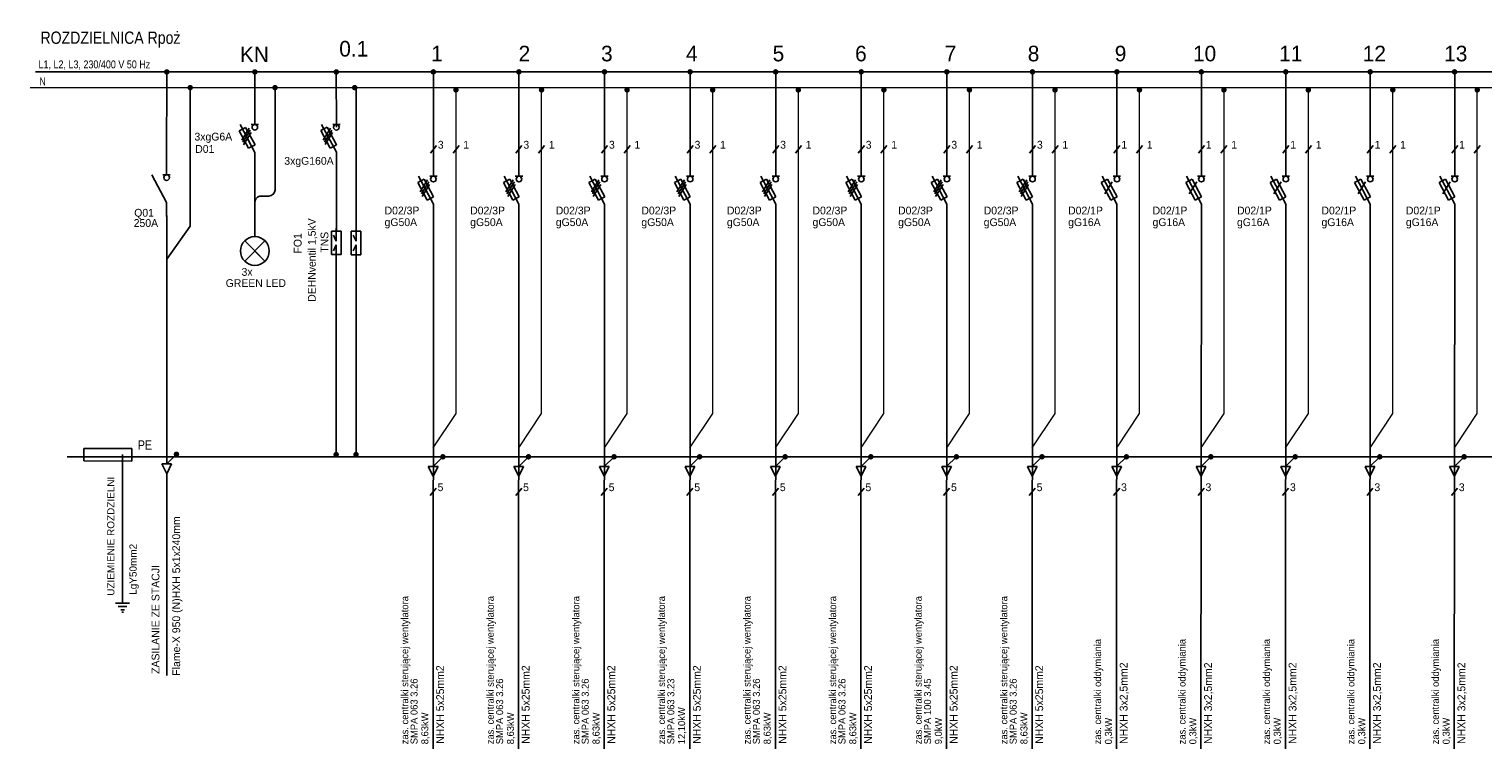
# Model space of a CAD drawing. Header units: millimetres. Extents: x 1098 to 2942, y 1518 to 1749.
# Tile 1 of 4: x 1098 to 1564, y 1518 to 1749. Entities that reach past the tile are written whole.
import ezdxf

# ---------------------------------------------------------------- set-up
doc = ezdxf.new("R2010")
doc.units = ezdxf.units.MM
doc.linetypes.add('DASHED', pattern=[20, 10, -10])
for name, color, linetype in [('_EEP_schemat', 7, 'Continuous'), ('_EEP_symbole', 106, 'Continuous'), ('INST_SILOWE', 7, 'Continuous'), ('WYŁ-GN', 106, 'Continuous')]:
    doc.layers.add(name, color=color, linetype=linetype)
doc.layers.add('IE-schemat cien', color=7, linetype='Continuous', lineweight=9)
doc.styles.add('Arial Narrow', font='ARIALN.TTF')
doc.styles.get("Standard").update_dxf_attribs({"font": 'ARIAL.TTF'})
doc.styles.add('SYSTEM', font='TXT')

# ---------------------------------------------------------------- blocks, each defined once
blk = doc.blocks.new('A-86')
at = {"layer": '_EEP_symbole', "color": 114, "linetype": 'Continuous'}
for p, q in [((0, 0), (0, -3.75)), ((0, -11.25), (-4.000007, -3.75)), ((-1, -3.75), (1, -3.75)), ((-4.212776, -5.413453), (-3.356392, -4.956788)), ((-4.212776, -5.413453), (-1.679809, -10.162659)), ((-2.5, -4.5), (-3.356453, -4.956788)), ((-1.25, -5.25), (-3.250007, -8.5)), ((-2.5, -4.5), (0.032837, -9.249268)), ((-1.679809, -10.162659), (-0.823486, -9.705872)), ((0.032959, -9.249146), (-0.823486, -9.705872)), ((0, -15), (0, -11.25))]:
    blk.add_line(p, q, dxfattribs=at)
blk.add_circle((0, -4.5), 0.75, dxfattribs=at)
blk = doc.blocks.new('A-107')
at = {"layer": 'INST_SILOWE', "color": 114, "linetype": 'Continuous'}
for p, q in [((85.427216, 159.068512), (87.927216, 159.068512)), ((86.677216, 156.568512), (85.427216, 159.068512)), ((87.927216, 159.068512), (86.677216, 156.568512))]:
    blk.add_line(p, q, dxfattribs=at)
blk = doc.blocks.new('A-106')
at = {"layer": 'INST_SILOWE', "color": 117, "const_width": 0.7}
blk.add_lwpolyline([(88.827216, 161.568512, 1), (89.527216, 161.568512, 1)], format="xyb", close=True, dxfattribs=at)
blk = doc.blocks.new('A-111')
at = {"layer": 'INST_SILOWE', "color": 117, "const_width": 0.7}
blk.add_lwpolyline([(-0.35, 0, 1), (0.35, 0, 1)], format="xyb", close=True, dxfattribs=at)
blk = doc.blocks.new('*U11')
at = {"layer": '_EEP_symbole', "color": 114, "linetype": 'Continuous'}
for p, q in [((0, 0), (0, -3.75)), ((0, -11.25), (-4.000007, -3.75)), ((-1, -3.75), (1, -3.75)), ((-4.212776, -5.413453), (-3.356392, -4.956788)), ((-4.212776, -5.413453), (-1.679809, -10.162659)), ((-1.563049, -4.728272), (-3.563057, -7.978272)), ((-2.5, -4.5), (-3.356453, -4.956788)), ((-1.25, -5.25), (-3.250007, -8.5)), ((-1.041321, -5.928284), (-3.041321, -9.178284)), ((-2.5, -4.5), (0.032837, -9.249268)), ((-1.679809, -10.162659), (-0.823486, -9.705872)), ((0.032959, -9.249146), (-0.823486, -9.705872)), ((0, -15), (0, -11.25))]:
    blk.add_line(p, q, dxfattribs=at)
blk.add_circle((0, -4.5), 0.75, dxfattribs=at)
blk = doc.blocks.new('*U6')
at = {"layer": '_EEP_symbole', "color": 114, "linetype": 'Continuous'}
for p, q in [((0, 0), (0, -3.75)), ((0, -11.25), (-4.000007, -3.75)), ((-1, -3.75), (1, -3.75)), ((-4.212776, -5.413453), (-3.356392, -4.956788)), ((-4.212776, -5.413453), (-1.679809, -10.162659)), ((-1.563049, -4.728272), (-3.563057, -7.978272)), ((-2.5, -4.5), (-3.356453, -4.956788)), ((-1.25, -5.25), (-3.250007, -8.5)), ((-1.041321, -5.928284), (-3.041321, -9.178284)), ((-2.5, -4.5), (0.032837, -9.249268)), ((-1.679809, -10.162659), (-0.823486, -9.705872)), ((0.032959, -9.249146), (-0.823486, -9.705872)), ((0, -15), (0, -11.25))]:
    blk.add_line(p, q, dxfattribs=at)
blk.add_circle((0, -4.5), 0.75, dxfattribs=at)
blk = doc.blocks.new('*U7')
at = {"layer": '_EEP_symbole', "color": 114, "linetype": 'Continuous'}
for p, q in [((0, 0), (0, -3.75)), ((0, -11.25), (-4.000007, -3.75)), ((-1, -3.75), (1, -3.75)), ((0, -15), (0, -11.25))]:
    blk.add_line(p, q, dxfattribs=at)
blk.add_circle((0, -4.5), 0.75, dxfattribs=at)
blk = doc.blocks.new('A-110')
at = {"layer": 'INST_SILOWE', "color": 117, "const_width": 0.7}
blk.add_lwpolyline([(47.137312, 161.4935, 1), (47.837312, 161.4935, 1)], format="xyb", close=True, dxfattribs=at)
blk = doc.blocks.new('A-109')
at = {"layer": 'INST_SILOWE', "color": 114, "linetype": 'Continuous'}
for p, q in [((43.612373, 159.068512), (46.112373, 159.068512)), ((44.862373, 156.568512), (43.612373, 159.068512)), ((46.112373, 159.068512), (44.862373, 156.568512))]:
    blk.add_line(p, q, dxfattribs=at)
blk = doc.blocks.new('A$C40013934')
at = {"layer": '_EEP_symbole'}
blk.add_line((0.01, -3.12), (3.13, 0), dxfattribs=at)
blk.add_line((0.01, -3.12), (3.13, 0), dxfattribs=at)
at = {"layer": '_EEP_symbole', "linetype": 'Continuous'}
for p, q in [((-1.55, -3.12), (1.57, -3.12)), ((0.01, -6.25), (-1.55, -3.12)), ((1.57, -3.12), (0.01, -6.25))]:
    blk.add_line(p, q, dxfattribs=at)
at = {"layer": '_EEP_symbole', "color": 7, "xscale": 1.25, "yscale": 1.25, "zscale": 1.25}
blk.add_blockref('A-110', (-56.23, -201.87), dxfattribs=at)
at = {"layer": '_EEP_symbole', "xscale": 1.25, "yscale": 1.25, "zscale": 1.25}
blk.add_blockref('A-109', (-56.07, -201.96), dxfattribs=at)

msp = doc.modelspace()

# ---------------------------------------------------------------- linework, layer by layer
for p, q in [((1228.93, 1711.83), (1227, 1709.44)), ((1236.17, 1711.83), (1234.25, 1709.44)), ((1256.35, 1711.83), (1254.42, 1709.44)), ((1263.59, 1711.83), (1261.67, 1709.44)), ((1283.77, 1711.83), (1281.84, 1709.44)), ((1291.01, 1711.83), (1289.08, 1709.44)), ((1311.18, 1711.83), (1309.26, 1709.44)), ((1318.43, 1711.83), (1316.5, 1709.44)), ((1338.6, 1711.83), (1336.67, 1709.44)), ((1345.84, 1711.83), (1343.92, 1709.44)), ((1366.02, 1711.83), (1364.09, 1709.44)), ((1373.26, 1711.83), (1371.34, 1709.44)), ((1393.43, 1711.83), (1391.51, 1709.44)), ((1400.68, 1711.83), (1398.75, 1709.44)), ((1420.85, 1711.83), (1418.93, 1709.44)), ((1428.1, 1711.83), (1426.17, 1709.44)), ((1447.9, 1711.83), (1445.98, 1709.44)), ((1455.15, 1711.83), (1453.22, 1709.44)), ((1474.95, 1711.83), (1473.03, 1709.44)), ((1482.2, 1711.83), (1480.27, 1709.44)), ((1502.01, 1711.83), (1500.08, 1709.44)), ((1509.25, 1711.83), (1507.32, 1709.44)), ((1529.06, 1711.83), (1527.13, 1709.44)), ((1536.3, 1711.83), (1534.37, 1709.44)), ((1556.11, 1711.83), (1554.18, 1709.44)), ((1563.35, 1711.83), (1561.43, 1709.44)), ((1228.84, 1602.06), (1226.92, 1599.67)), ((1256.26, 1602.06), (1254.34, 1599.67)), ((1283.68, 1602.06), (1281.75, 1599.67)), ((1311.1, 1602.06), (1309.17, 1599.67)), ((1338.51, 1602.06), (1336.59, 1599.67)), ((1365.93, 1602.06), (1364.01, 1599.67)), ((1393.35, 1602.06), (1391.42, 1599.67)), ((1420.77, 1602.06), (1418.84, 1599.67)), ((1447.82, 1602.06), (1445.89, 1599.67)), ((1474.87, 1602.06), (1472.94, 1599.67)), ((1501.92, 1602.06), (1499.99, 1599.67)), ((1528.97, 1602.06), (1527.05, 1599.67)), ((1556.02, 1602.06), (1554.1, 1599.67))]:
    msp.add_line(p, q)
at = {"layer": '_EEP_schemat', "color": 7}
for p, q in [((1142.55, 1735.57), (1142.5, 1706.55)), ((1142.55, 1735.57), (1142.5, 1706.55)), ((1196.87, 1735.43), (1196.88, 1717.7)), ((1203.21, 1730.4), (1203.21, 1685.31)), ((1196.88, 1712.14), (1196.88, 1712.04)), ((1196.88, 1709.69), (1196.9, 1684.37)), ((1170.78, 1706.12), (1170.78, 1682.63)), ((1142.56, 1689.42), (1142.52, 1609.69)), ((1196.87, 1675.9), (1196.87, 1612.81)), ((1203.21, 1675.9), (1203.18, 1612.81)), ((1142.54, 1606.58), (1142.54, 1542))]:
    msp.add_line(p, q, dxfattribs=at)
at = {"layer": '_EEP_schemat'}
msp.add_lwpolyline([(1142.59, 1675.39), (1150.06, 1686.03), (1150.06, 1730.4)], dxfattribs=at)
msp.add_lwpolyline([(1177.23, 1730.65), (1177.23, 1697.64, -0.414211), (1175.23, 1695.64), (1172.78, 1695.64, 0.414214), (1170.78, 1693.64), (1170.78, 1686.29)], format="xyb", dxfattribs=at)
msp.add_lwpolyline([(1116.01, 1614.79), (1131.33, 1614.7), (1131.33, 1610.74), (1116.01, 1610.83)], close=True, dxfattribs=at)
at = {"layer": '_EEP_symbole', "color": 7}
for p, q in [((1170.78, 1735.65), (1170.78, 1723.02)), ((1128.42, 1612.81), (1128.42, 1565.19)), ((1126.17, 1565.19), (1128.42, 1565.19)), ((1130.66, 1565.19), (1128.42, 1565.19)), ((1127.02, 1564.14), (1128.42, 1564.14)), ((1127.79, 1563.09), (1128.42, 1563.09)), ((1128.19, 1562.26), (1128.42, 1562.26)), ((1129.81, 1564.14), (1128.42, 1564.14)), ((1129.04, 1563.09), (1128.42, 1563.09)), ((1128.64, 1562.26), (1128.42, 1562.26))]:
    msp.add_line(p, q, dxfattribs=at)
at = {"layer": '_EEP_symbole', "color": 7, "linetype": 'Continuous'}
msp.add_line((1142.5, 1706.55), (1142.5, 1703.12), dxfattribs=at)
at = {"layer": '_EEP_symbole'}
for p, q in [((1195.3, 1684.37), (1198.43, 1684.37)), ((1195.3, 1684.37), (1195.3, 1676.87)), ((1196.87, 1681.24), (1195.93, 1683.12)), ((1196.87, 1685.31), (1196.87, 1681.24)), ((1196.87, 1681.24), (1196.87, 1683.12)), ((1198.43, 1676.87), (1198.43, 1684.37)), ((1195.3, 1676.87), (1198.43, 1676.87)), ((1196.87, 1679.99), (1195.93, 1678.12)), ((1196.87, 1675.93), (1196.87, 1679.99)), ((1196.87, 1679.99), (1196.87, 1678.12))]:
    msp.add_line(p, q, dxfattribs=at)
at = {"layer": '_EEP_symbole', "color": 1, "const_width": 0.5}
msp.add_lwpolyline([(1100.41, 1735.43), (2836.75, 1735.61)], dxfattribs=at)
at = {"layer": '_EEP_symbole', "color": 5, "const_width": 0.5}
msp.add_lwpolyline([(1098.69, 1730.4), (2837.25, 1730.4)], dxfattribs=at)
at = {"layer": '_EEP_symbole', "color": 7}
msp.add_lwpolyline([(1170.77, 1678.05), (1167.53, 1681.29), (1174, 1674.83), (1170.77, 1678.06), (1173.97, 1681.26), (1167.53, 1674.82)], dxfattribs=at)
at = {"layer": '_EEP_symbole', "color": 2, "linetype": 'DASHED', "ltscale": 0.5, "const_width": 0.5}
msp.add_lwpolyline([(1110.58, 1612.09), (2811.67, 1612.09)], dxfattribs=at)
at = {"layer": '_EEP_symbole', "color": 7}
msp.add_circle((1170.77, 1678.05), 4.6, dxfattribs=at)
at = {"layer": 'IE-schemat cien'}
for points in [[(1227.91, 1614.96), (1235.21, 1625.93), (1235.21, 1729.51)], [(1255.33, 1614.96), (1262.63, 1625.93), (1262.63, 1729.51)], [(1282.75, 1614.96), (1290.05, 1625.93), (1290.05, 1729.51)], [(1310.16, 1614.96), (1317.46, 1625.93), (1317.46, 1729.51)], [(1337.58, 1614.96), (1344.88, 1625.93), (1344.88, 1729.51)], [(1365, 1614.96), (1372.3, 1625.93), (1372.3, 1729.51)], [(1392.42, 1614.96), (1399.72, 1625.93), (1399.72, 1729.51)], [(1419.83, 1614.96), (1427.13, 1625.93), (1427.13, 1729.51)], [(1446.88, 1614.96), (1454.18, 1625.93), (1454.18, 1729.51)], [(1473.94, 1614.96), (1481.24, 1625.93), (1481.24, 1729.51)], [(1500.99, 1614.96), (1508.29, 1625.93), (1508.29, 1729.51)], [(1528.04, 1614.96), (1535.34, 1625.93), (1535.34, 1729.51)], [(1555.09, 1614.96), (1562.39, 1625.93), (1562.39, 1729.51)]]:
    msp.add_lwpolyline(points, dxfattribs=at)
at = {"layer": 'INST_SILOWE', "color": 0, "linetype": 'Continuous'}
for p, q in [((1227.84, 1518.47), (1227.97, 1690.84)), ((1255.26, 1518.47), (1255.38, 1690.84)), ((1282.68, 1518.47), (1282.8, 1690.84)), ((1310.09, 1518.47), (1310.22, 1690.84)), ((1337.51, 1518.47), (1337.64, 1690.84)), ((1364.93, 1518.47), (1365.05, 1690.84)), ((1392.35, 1518.47), (1392.47, 1690.84)), ((1419.76, 1518.47), (1419.89, 1690.84)), ((1446.82, 1518.47), (1446.94, 1691.22)), ((1473.87, 1518.47), (1473.99, 1691.22)), ((1500.92, 1518.47), (1501.04, 1691.22)), ((1527.97, 1518.47), (1528.09, 1691.22)), ((1555.02, 1518.47), (1555.14, 1691.22))]:
    msp.add_line(p, q, dxfattribs=at)
at = {"layer": 'INST_SILOWE', "color": 114, "linetype": 'Continuous'}
for p, q in [((1201.65, 1684.35), (1204.77, 1684.35)), ((1201.65, 1684.35), (1201.65, 1676.85)), ((1203.21, 1681.22), (1202.27, 1683.1)), ((1203.21, 1685.29), (1203.21, 1681.22)), ((1203.21, 1681.22), (1203.21, 1683.1)), ((1204.77, 1676.85), (1204.77, 1684.35)), ((1201.65, 1676.85), (1204.77, 1676.85)), ((1203.21, 1679.97), (1202.27, 1678.1)), ((1203.21, 1675.91), (1203.21, 1679.97)), ((1203.21, 1679.97), (1203.21, 1678.1))]:
    msp.add_line(p, q, dxfattribs=at)
at = {"layer": 'WYŁ-GN', "color": 0}
for p, q in [((1227.97, 1735.29), (1227.97, 1706.43)), ((1255.38, 1735.29), (1255.38, 1706.43)), ((1282.8, 1735.29), (1282.8, 1706.43)), ((1310.22, 1735.29), (1310.22, 1706.43)), ((1337.64, 1735.29), (1337.64, 1706.43)), ((1365.05, 1735.29), (1365.05, 1706.43)), ((1392.47, 1735.29), (1392.47, 1706.43)), ((1419.89, 1735.29), (1419.89, 1706.43)), ((1446.94, 1735.29), (1446.94, 1706.43)), ((1473.99, 1735.29), (1473.99, 1706.43)), ((1501.04, 1735.29), (1501.04, 1706.43)), ((1528.09, 1735.29), (1528.09, 1706.43)), ((1555.14, 1735.29), (1555.15, 1706.43)), ((1227.88, 1608.97), (1231.01, 1612.1)), ((1255.3, 1608.97), (1258.42, 1612.1)), ((1282.72, 1608.97), (1285.84, 1612.1)), ((1310.13, 1608.97), (1313.26, 1612.1)), ((1337.55, 1608.97), (1340.68, 1612.1)), ((1364.97, 1608.97), (1368.09, 1612.1)), ((1392.39, 1608.97), (1395.51, 1612.1)), ((1419.8, 1608.97), (1422.93, 1612.1)), ((1446.85, 1608.97), (1449.98, 1612.1)), ((1473.91, 1608.97), (1477.03, 1612.1)), ((1500.96, 1608.97), (1504.08, 1612.1)), ((1528.01, 1608.97), (1531.13, 1612.1)), ((1555.06, 1608.97), (1558.18, 1612.1))]:
    msp.add_line(p, q, dxfattribs=at)

# ---------------------------------------------------------------- block references
at = {"color": 7, "xscale": 1.1875, "yscale": 1.1875, "zscale": 1.1875}
for name, p in [('*U11', (1227.97, 1706.43)), ('*U11', (1255.38, 1706.43)), ('*U11', (1282.8, 1706.43)), ('*U11', (1310.22, 1706.43)), ('*U11', (1337.64, 1706.43)), ('*U11', (1365.05, 1706.43)), ('*U11', (1392.47, 1706.43)), ('*U11', (1419.89, 1706.43)), ('A-86', (1446.94, 1706.43)), ('A-86', (1473.99, 1706.43)), ('A-86', (1501.04, 1706.43)), ('A-86', (1528.09, 1706.43)), ('A-86', (1555.15, 1706.43))]:
    msp.add_blockref(name, p, dxfattribs=at)
msp.add_blockref('A$C40013934', (1142.53, 1612.91))
at = {"layer": '_EEP_symbole', "color": 7, "xscale": 1.1875, "yscale": 1.1875, "zscale": 1.1875}
for name, p in [('*U6', (1170.78, 1723.02)), ('*U6', (1196.89, 1723.04)), ('*U7', (1142.5, 1706.9))]:
    msp.add_blockref(name, p, dxfattribs=at)
at = {"layer": 'WYŁ-GN', "color": 0, "xscale": 1.25, "yscale": 1.25, "zscale": 1.25}
for name, p in [('A-111', (1142.55, 1735.43)), ('A-111', (1170.78, 1735.43)), ('A-111', (1196.87, 1735.43)), ('A-111', (1227.94, 1735.45)), ('A-111', (1255.36, 1735.45)), ('A-111', (1282.78, 1735.45)), ('A-111', (1310.2, 1735.45)), ('A-111', (1337.61, 1735.45)), ('A-111', (1365.03, 1735.45)), ('A-111', (1392.45, 1735.45)), ('A-111', (1419.87, 1735.45)), ('A-111', (1446.92, 1735.45)), ('A-111', (1473.97, 1735.45)), ('A-111', (1501.02, 1735.45)), ('A-111', (1528.07, 1735.45)), ('A-111', (1555.12, 1735.45)), ('A-111', (1150.06, 1730.4)), ('A-111', (1177.23, 1730.4)), ('A-111', (1202.77, 1730.4)), ('A-111', (1235.19, 1729.67)), ('A-111', (1262.61, 1729.67)), ('A-111', (1290.02, 1729.67)), ('A-111', (1317.44, 1729.67)), ('A-111', (1344.86, 1729.67)), ('A-111', (1372.28, 1729.67)), ('A-111', (1399.69, 1729.67)), ('A-111', (1427.11, 1729.67)), ('A-111', (1454.16, 1729.67)), ('A-111', (1481.21, 1729.67)), ('A-111', (1508.26, 1729.67)), ('A-111', (1535.32, 1729.67)), ('A-111', (1562.37, 1729.67)), ('A-111', (1196.81, 1612.8)), ('A-111', (1203.18, 1612.8)), ('A-106', (1119.54, 1410.13)), ('A-106', (1146.95, 1410.13)), ('A-106', (1174.37, 1410.13)), ('A-106', (1201.79, 1410.13)), ('A-106', (1229.2, 1410.13)), ('A-106', (1256.62, 1410.13)), ('A-106', (1284.04, 1410.13)), ('A-106', (1311.46, 1410.13)), ('A-106', (1338.51, 1410.13)), ('A-106', (1365.56, 1410.13)), ('A-106', (1392.61, 1410.13)), ('A-106', (1419.66, 1410.13)), ('A-106', (1446.71, 1410.13)), ('A-107', (1119.54, 1410.13)), ('A-107', (1146.95, 1410.13)), ('A-107', (1174.37, 1410.13)), ('A-107', (1201.79, 1410.13)), ('A-107', (1229.2, 1410.13)), ('A-107', (1256.62, 1410.13)), ('A-107', (1284.04, 1410.13)), ('A-107', (1311.46, 1410.13)), ('A-107', (1338.51, 1410.13)), ('A-107', (1365.56, 1410.13)), ('A-107', (1392.61, 1410.13)), ('A-107', (1419.66, 1410.13)), ('A-107', (1446.71, 1410.13))]:
    msp.add_blockref(name, p, dxfattribs=at)

# ---------------------------------------------------------------- texts
at = {"layer": '_EEP_schemat', "color": 7, "style": 'SYSTEM'}
for s, p in [('KN', (1165.99, 1738.58)), ('0.1', (1197.81, 1740.37)), ('1', (1227.27, 1738.83)), ('2', (1255.26, 1738.83)), ('3', (1281.68, 1738.83)), ('4', (1308.88, 1738.83)), ('5', (1336.64, 1738.83)), ('6', (1363.06, 1738.83)), ('7', (1391.78, 1738.83)), ('8', (1418.37, 1738.83)), ('9', (1446.24, 1738.83)), ('10', (1471.3, 1738.83)), ('11', (1498.93, 1738.83)), ('12', (1525.68, 1738.83)), ('13', (1551.77, 1738.83))]:
    msp.add_text(s, height=5, dxfattribs=at).set_placement(p)
for s, p in [('DEHNventil 1,5kV', (1190.28, 1661.76)), ('FO1', (1185.73, 1677.25)), ('TNS', (1194.32, 1677.5))]:
    msp.add_text(s, height=2.5, rotation=90, dxfattribs=at).set_placement(p)
at = {"layer": '_EEP_symbole', "color": 7}
for s, height, style, p in [('ROZDZIELNICA Rpoż', 3.9375, 'Arial Narrow', (1102.09, 1744.44)), ('L1, L2, L3, 230/400 V 50 Hz', 2.5086, 'Arial Narrow', (1101.47, 1736.6)), ('Q01', 2.5, 'SYSTEM', (1132.13, 1689.05)), ('3x', 2.5, 'SYSTEM', (1166.51, 1670.09)), ('GREEN LED', 2.5, 'SYSTEM', (1161.43, 1666.51))]:
    msp.add_text(s, height=height, dxfattribs=dict(at, style=style)).set_placement(p)
at = {"layer": '_EEP_symbole', "color": 5, "style": 'Arial Narrow'}
msp.add_text('N', height=2.5, dxfattribs=at).set_placement((1101.76, 1731.15))
at = {"layer": '_EEP_symbole', "color": 0, "style": 'SYSTEM'}
for s, p in [('3xgG6A', (1151.42, 1713.45)), ('D01', (1151.67, 1709.5)), ('3xgG160A', (1180.21, 1705.68)), ('250A', (1131.96, 1685.76))]:
    msp.add_text(s, height=2.5, dxfattribs=at).set_placement(p)
at = {"layer": '_EEP_symbole', "color": 94, "style": 'Arial Narrow'}
msp.add_text('PE', height=3, dxfattribs=at).set_placement((1133.26, 1614.37))
at = {"layer": '_EEP_symbole', "color": 0}
for s, height, p in [('UZIEMIENIE ROZDZIELNI', 2.2869, (1125.76, 1567.56)), ('LgY50mm2', 2.287, (1132.89, 1567.86))]:
    msp.add_text(s, height=height, rotation=90, dxfattribs=at).set_placement(p)
at = {"layer": '_EEP_symbole', "color": 7, "style": 'SYSTEM'}
msp.add_text('ZASILANIE ZE STACJI', height=2.5086, rotation=90, dxfattribs=at).set_placement((1140.2, 1542.52))
at = {"layer": 'WYŁ-GN', "color": 0, "style": 'SYSTEM'}
for s, p in [('3', (1229.38, 1710.85)), ('1', (1237.54, 1710.85)), ('3', (1256.8, 1710.85)), ('1', (1264.96, 1710.85)), ('3', (1284.22, 1710.85)), ('1', (1292.38, 1710.85)), ('3', (1311.63, 1710.85)), ('1', (1319.79, 1710.85)), ('3', (1339.05, 1710.85)), ('1', (1347.21, 1710.85)), ('3', (1366.47, 1710.85)), ('1', (1374.63, 1710.85)), ('3', (1393.89, 1710.85)), ('1', (1402.05, 1710.85)), ('3', (1421.3, 1710.85)), ('1', (1429.46, 1710.85)), ('1', (1448.35, 1710.85)), ('1', (1456.52, 1710.85)), ('1', (1475.41, 1710.85)), ('1', (1483.57, 1710.85)), ('1', (1502.46, 1710.85)), ('1', (1510.62, 1710.85)), ('1', (1529.51, 1710.85)), ('1', (1537.67, 1710.85)), ('1', (1556.56, 1710.85)), ('5', (1229.3, 1601.09)), ('5', (1256.71, 1601.09)), ('5', (1284.13, 1601.09)), ('5', (1311.55, 1601.09)), ('5', (1338.96, 1601.09)), ('5', (1366.38, 1601.09)), ('5', (1393.8, 1601.09)), ('5', (1421.22, 1601.09)), ('3', (1448.27, 1601.09)), ('3', (1475.32, 1601.09)), ('3', (1502.37, 1601.09)), ('3', (1529.42, 1601.09)), ('3', (1556.47, 1601.09))]:
    msp.add_text(s, height=2.5, dxfattribs=at).set_placement(p)
at = {"layer": 'WYŁ-GN', "color": 7, "style": 'SYSTEM'}
for s, p in [('D02/3P', (1212.33, 1689.77)), ('D02/3P', (1239.75, 1689.77)), ('D02/3P', (1267.17, 1689.77)), ('D02/3P', (1294.59, 1689.77)), ('D02/3P', (1322, 1689.77)), ('D02/3P', (1349.42, 1689.77)), ('D02/3P', (1376.84, 1689.77)), ('D02/3P', (1404.26, 1689.77)), ('D02/1P', (1431.31, 1689.77)), ('D02/1P', (1458.36, 1689.77)), ('D02/1P', (1485.41, 1689.77)), ('D02/1P', (1512.46, 1689.77)), ('D02/1P', (1539.51, 1689.77)), ('gG50A', (1212.33, 1686.03)), ('gG50A', (1239.75, 1686.03)), ('gG50A', (1267.17, 1686.03)), ('gG50A', (1294.59, 1686.03)), ('gG50A', (1322, 1686.03)), ('gG50A', (1349.42, 1686.03)), ('gG50A', (1376.84, 1686.03)), ('gG50A', (1404.26, 1686.03)), ('gG16A', (1431.31, 1686.03)), ('gG16A', (1458.36, 1686.03)), ('gG16A', (1485.41, 1686.03)), ('gG16A', (1512.46, 1686.03)), ('gG16A', (1539.51, 1686.03))]:
    msp.add_text(s, height=2.5, dxfattribs=at).set_placement(p)
msp.add_text('Flame-X 950 (N)HXH 5x1x240mm', height=2.5086, rotation=90, dxfattribs=at).set_placement((1146.84, 1541.94))
at = {"layer": 'WYŁ-GN', "color": 0, "style": 'SYSTEM'}
for s, height, p in [('zas. centralki sterującej wentylatora', 2.25, (1219.9, 1519.96)), ('zas. centralki sterującej wentylatora', 2.25, (1247.32, 1519.96)), ('zas. centralki sterującej wentylatora', 2.25, (1274.73, 1519.96)), ('zas. centralki sterującej wentylatora', 2.25, (1302.15, 1519.96)), ('zas. centralki sterującej wentylatora', 2.25, (1329.57, 1519.96)), ('zas. centralki sterującej wentylatora', 2.25, (1356.99, 1519.96)), ('zas. centralki sterującej wentylatora', 2.25, (1384.4, 1519.96)), ('zas. centralki sterującej wentylatora', 2.25, (1411.82, 1519.96)), ('zas. centralki oddymiania', 2.25, (1441.87, 1519.94)), ('zas. centralki oddymiania', 2.25, (1468.92, 1519.94)), ('zas. centralki oddymiania', 2.25, (1495.97, 1519.94)), ('zas. centralki oddymiania', 2.25, (1523.02, 1519.94)), ('zas. centralki oddymiania', 2.25, (1550.07, 1519.94)), ('NHXH 3x2,5mm2', 2.5086, (1450.34, 1520.08)), ('NHXH 3x2,5mm2', 2.5086, (1477.39, 1520.08)), ('NHXH 3x2,5mm2', 2.5086, (1504.45, 1520.08)), ('NHXH 3x2,5mm2', 2.5086, (1531.5, 1520.08)), ('NHXH 3x2,5mm2', 2.5086, (1558.55, 1520.08)), ('NHXH 5x25mm2', 2.5086, (1231.37, 1520.1)), ('NHXH 5x25mm2', 2.5086, (1258.79, 1520.1)), ('NHXH 5x25mm2', 2.5086, (1286.21, 1520.1)), ('NHXH 5x25mm2', 2.5086, (1313.62, 1520.1)), ('NHXH 5x25mm2', 2.5086, (1341.04, 1520.1)), ('NHXH 5x25mm2', 2.5086, (1368.46, 1520.1)), ('NHXH 5x25mm2', 2.5086, (1395.87, 1520.1)), ('NHXH 5x25mm2', 2.5086, (1423.29, 1520.1)), ('SMPA 063 3.26', 2.25, (1222.89, 1519.96)), ('SMPA 063 3.26', 2.25, (1250.31, 1519.96)), ('SMPA 063 3.26', 2.25, (1277.73, 1519.96)), ('SMPA 063 3.23', 2.25, (1305.14, 1519.96)), ('SMPA 063 3.26', 2.25, (1332.56, 1519.96)), ('SMPA 063 3.26', 2.25, (1359.98, 1519.96)), ('SMPA 100 3.45', 2.25, (1387.4, 1519.96)), ('SMPA 063 3.26', 2.25, (1414.81, 1519.96)), ('8,63kW', 2.25, (1226.35, 1519.96)), ('8,63kW', 2.25, (1253.77, 1519.96)), ('8,63kW', 2.25, (1281.19, 1519.96)), ('12,10kW', 2.25, (1308.61, 1519.96)), ('8,63kW', 2.25, (1336.02, 1519.96)), ('8,63kW', 2.25, (1363.44, 1519.96)), ('9,0kW', 2.25, (1390.86, 1519.96)), ('8,63kW', 2.25, (1418.28, 1519.96)), ('0,3kW', 2.25, (1445.33, 1519.94)), ('0,3kW', 2.25, (1472.38, 1519.94)), ('0,3kW', 2.25, (1499.43, 1519.94)), ('0,3kW', 2.25, (1526.48, 1519.94)), ('0,3kW', 2.25, (1553.53, 1519.94))]:
    msp.add_text(s, height=height, rotation=90, dxfattribs=at).set_placement(p)

doc.saveas('drawing.dxf')
